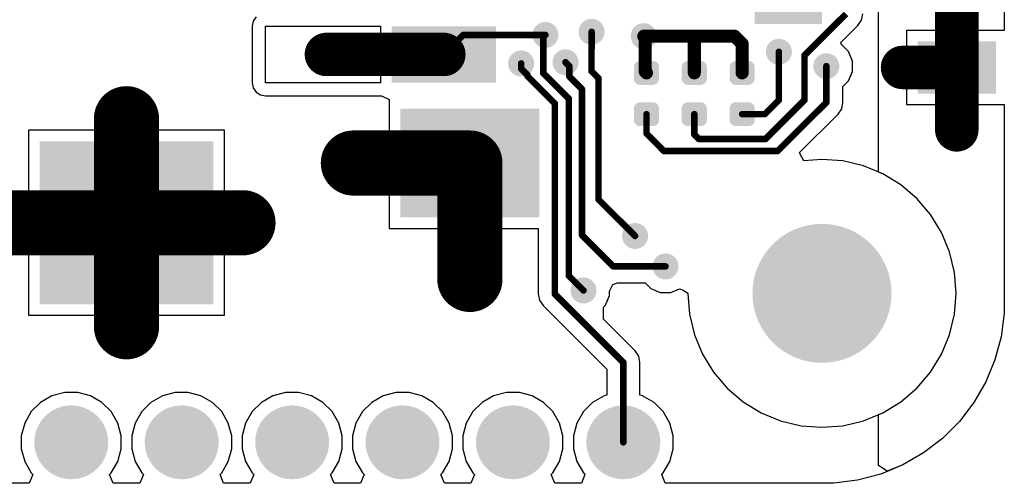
# Model space of a CAD drawing. Header units: inches. Extents: x 0.3 to 40.7, y 0.3 to 25.1.
# Tile 3 of 5: x 18 to 40.7, y 0.3 to 11. Entities that reach past the tile are written whole.
import ezdxf

# ---------------------------------------------------------------- set-up
doc = ezdxf.new("R2010")
doc.units = ezdxf.units.IN
for name, color, linetype in [('Pad Holes', 156, 'Continuous'), ('TOP', 1, 'Continuous'), ('Via Holes', 16, 'Continuous')]:
    doc.layers.add(name, color=color, linetype=linetype)

# ---------------------------------------------------------------- blocks, each defined once
blk = doc.blocks.new('RES_0402_2383')
at = {"layer": 'TOP'}
h = blk.add_hatch(color=1, dxfattribs=at)
edge = h.paths.add_edge_path()
edge.add_arc((-0.34, -0.15), 0.14, 270, 360)
edge.add_line((-0.2, -0.15), (-0.2, 0.15))
edge.add_arc((-0.34, 0.15), 0.14, 0, 90)
edge.add_line((-0.34, 0.29), (-0.61, 0.29))
edge.add_arc((-0.61, 0.15), 0.14, 90, 180)
edge.add_line((-0.75, 0.15), (-0.75, -0.15))
edge.add_arc((-0.61, -0.15), 0.14, 180, 270)
edge.add_line((-0.61, -0.29), (-0.34, -0.29))
h = blk.add_hatch(color=1, dxfattribs=at)
edge = h.paths.add_edge_path()
edge.add_arc((0.34, 0.15), 0.14, 90, 180)
edge.add_line((0.2, 0.15), (0.2, -0.15))
edge.add_arc((0.34, -0.15), 0.14, 180, 270)
edge.add_line((0.34, -0.29), (0.61, -0.29))
edge.add_arc((0.61, -0.15), 0.14, 270, 360)
edge.add_line((0.75, -0.15), (0.75, 0.15))
edge.add_arc((0.61, 0.15), 0.14, 0, 90)
edge.add_line((0.61, 0.29), (0.34, 0.29))
blk = doc.blocks.new('RES_0402_2385')
at = {"layer": 'TOP'}
h = blk.add_hatch(color=1, dxfattribs=at)
edge = h.paths.add_edge_path()
edge.add_arc((-0.34, -0.15), 0.14, 270, 360)
edge.add_line((-0.2, -0.15), (-0.2, 0.15))
edge.add_arc((-0.34, 0.15), 0.14, 0, 90)
edge.add_line((-0.34, 0.29), (-0.61, 0.29))
edge.add_arc((-0.61, 0.15), 0.14, 90, 180)
edge.add_line((-0.75, 0.15), (-0.75, -0.15))
edge.add_arc((-0.61, -0.15), 0.14, 180, 270)
edge.add_line((-0.61, -0.29), (-0.34, -0.29))
h = blk.add_hatch(color=1, dxfattribs=at)
edge = h.paths.add_edge_path()
edge.add_arc((0.34, 0.15), 0.14, 90, 180)
edge.add_line((0.2, 0.15), (0.2, -0.15))
edge.add_arc((0.34, -0.15), 0.14, 180, 270)
edge.add_line((0.34, -0.29), (0.61, -0.29))
edge.add_arc((0.61, -0.15), 0.14, 270, 360)
edge.add_line((0.75, -0.15), (0.75, 0.15))
edge.add_arc((0.61, 0.15), 0.14, 0, 90)
edge.add_line((0.61, 0.29), (0.34, 0.29))
blk = doc.blocks.new('RES_0402_2387')
at = {"layer": 'TOP'}
h = blk.add_hatch(color=1, dxfattribs=at)
edge = h.paths.add_edge_path()
edge.add_arc((-0.34, -0.15), 0.14, 270, 360)
edge.add_line((-0.2, -0.15), (-0.2, 0.15))
edge.add_arc((-0.34, 0.15), 0.14, 0, 90)
edge.add_line((-0.34, 0.29), (-0.61, 0.29))
edge.add_arc((-0.61, 0.15), 0.14, 90, 180)
edge.add_line((-0.75, 0.15), (-0.75, -0.15))
edge.add_arc((-0.61, -0.15), 0.14, 180, 270)
edge.add_line((-0.61, -0.29), (-0.34, -0.29))
h = blk.add_hatch(color=1, dxfattribs=at)
edge = h.paths.add_edge_path()
edge.add_arc((0.34, 0.15), 0.14, 90, 180)
edge.add_line((0.2, 0.15), (0.2, -0.15))
edge.add_arc((0.34, -0.15), 0.14, 180, 270)
edge.add_line((0.34, -0.29), (0.61, -0.29))
edge.add_arc((0.61, -0.15), 0.14, 270, 360)
edge.add_line((0.75, -0.15), (0.75, 0.15))
edge.add_arc((0.61, 0.15), 0.14, 0, 90)
edge.add_line((0.61, 0.29), (0.34, 0.29))
blk = doc.blocks.new('SM04B_SRSS_TB_LF__SN__F_________1_2392')
at = {"layer": 'TOP'}
for points in [[(-3.4, 2.838), (-2.2, 2.838), (-2.2, 1.038), (-3.4, 1.038)], [(2.2, 2.838), (3.4, 2.838), (3.4, 1.038), (2.2, 1.038)], [(-1.8, -1.162), (-1.2, -1.162), (-1.2, -2.712), (-1.8, -2.712)], [(-0.8, -1.162), (-0.2, -1.162), (-0.2, -2.712), (-0.8, -2.712)], [(0.2, -1.162), (0.8, -1.162), (0.8, -2.712), (0.2, -2.712)], [(1.2, -1.162), (1.8, -1.162), (1.8, -2.712), (1.2, -2.712)]]:
    blk.add_hatch(color=1, dxfattribs=at).paths.add_polyline_path(points)
blk = doc.blocks.new('PEC11J_9215F_S0015_2410')
at = {"layer": 'Pad Holes'}
h = blk.add_hatch(color=7, dxfattribs=at)
edge = h.paths.add_edge_path()
edge.add_arc((0, 0), 1.025, 0, 360)
h = blk.add_hatch(color=7, dxfattribs=at)
edge = h.paths.add_edge_path()
edge.add_arc((0, -4.825), 0.775, 180, 360)
edge.add_line((0.775, -4.825), (0.775, -4.175))
edge.add_arc((0, -4.175), 0.775, 0, 180)
edge.add_line((-0.775, -4.175), (-0.775, -4.825))
at = {"layer": 'TOP'}
for points in [[(-3.75, 6.3), (-6.25, 6.3), (-6.25, 9.5), (-3.75, 9.5)], [(3.75, 9.5), (6.25, 9.5), (6.25, 6.3), (3.75, 6.3)], [(-3.15, 8.2), (-1.85, 8.2), (-1.85, 5.8), (-3.15, 5.8)], [(1.85, 8.2), (3.15, 8.2), (3.15, 5.8), (1.85, 5.8)], [(-8.25, 2), (-4.5, 2), (-4.5, -2), (-8.25, -2)], [(4.5, 2), (8.25, 2), (8.25, -2), (4.5, -2)], [(-3.15, -6.1), (-1.85, -6.1), (-1.85, -8.5), (-3.15, -8.5)], [(-0.65, -6.1), (0.65, -6.1), (0.65, -8.5), (-0.65, -8.5)], [(1.85, -6.1), (3.15, -6.1), (3.15, -8.5), (1.85, -8.5)], [(-3.75, -9.5), (-6.25, -9.5), (-6.25, -6.3), (-3.75, -6.3)], [(3.75, -6.3), (6.25, -6.3), (6.25, -9.5), (3.75, -9.5)]]:
    blk.add_hatch(color=1, dxfattribs=at).paths.add_polyline_path(points)
h = blk.add_hatch(color=1, dxfattribs=at)
edge = h.paths.add_edge_path()
edge.add_arc((0, 0), 0.25, 0, 360)
h = blk.add_hatch(color=1, dxfattribs=at)
edge = h.paths.add_edge_path()
edge.add_arc((0, -4.5), 0.25, 0, 360)
blk = doc.blocks.new('PIN_HEADER_2_54___VERT__1_10POS_2412')
at = {"layer": 'Pad Holes'}
h = blk.add_hatch(color=7, dxfattribs=at)
edge = h.paths.add_edge_path()
edge.add_arc((-1.27, 0), 0.5, 0, 360)
h = blk.add_hatch(color=7, dxfattribs=at)
edge = h.paths.add_edge_path()
edge.add_arc((1.27, 0), 0.5, 0, 360)
h = blk.add_hatch(color=7, dxfattribs=at)
edge = h.paths.add_edge_path()
edge.add_arc((3.81, 0), 0.5, 0, 360)
h = blk.add_hatch(color=7, dxfattribs=at)
edge = h.paths.add_edge_path()
edge.add_arc((6.35, 0), 0.5, 0, 360)
h = blk.add_hatch(color=7, dxfattribs=at)
edge = h.paths.add_edge_path()
edge.add_arc((8.89, 0), 0.5, 0, 360)
h = blk.add_hatch(color=7, dxfattribs=at)
edge = h.paths.add_edge_path()
edge.add_arc((11.43, 0), 0.5, 0, 360)
at = {"layer": 'TOP'}
h = blk.add_hatch(color=1, dxfattribs=at)
edge = h.paths.add_edge_path()
edge.add_arc((-1.27, 0), 0.85, 0, 360)
h = blk.add_hatch(color=1, dxfattribs=at)
edge = h.paths.add_edge_path()
edge.add_arc((1.27, 0), 0.85, 0, 360)
h = blk.add_hatch(color=1, dxfattribs=at)
edge = h.paths.add_edge_path()
edge.add_arc((3.81, 0), 0.85, 0, 360)
h = blk.add_hatch(color=1, dxfattribs=at)
edge = h.paths.add_edge_path()
edge.add_arc((6.35, 0), 0.85, 0, 360)
h = blk.add_hatch(color=1, dxfattribs=at)
edge = h.paths.add_edge_path()
edge.add_arc((8.89, 0), 0.85, 0, 360)
h = blk.add_hatch(color=1, dxfattribs=at)
edge = h.paths.add_edge_path()
edge.add_arc((11.43, 0), 0.85, 0, 360)

msp = doc.modelspace()

# ---------------------------------------------------------------- hatches: boundary and pattern name
at = {"layer": 'Pad Holes'}
h = msp.add_hatch(color=7, dxfattribs=at)
edge = h.paths.add_edge_path()
edge.add_arc((36.5, 4.68), 1.6, 0, 360)
at = {"layer": 'TOP'}
h = msp.add_hatch(color=1, dxfattribs=at)
edge = h.paths.add_edge_path()
edge.add_arc((30.137, 10.629), 0.3, 0, 360)
h = msp.add_hatch(color=1, dxfattribs=at)
edge = h.paths.add_edge_path()
edge.add_arc((31.2, 10.7), 0.3, 0, 360)
h = msp.add_hatch(color=1, dxfattribs=at)
edge = h.paths.add_edge_path()
edge.add_arc((32.4, 10.6), 0.3, 0, 360)
h = msp.add_hatch(color=1, dxfattribs=at)
edge = h.paths.add_edge_path()
edge.add_arc((35.508, 10.241), 0.3, 0, 360)
h = msp.add_hatch(color=1, dxfattribs=at)
edge = h.paths.add_edge_path()
edge.add_arc((29.579, 9.973), 0.3, 0, 360)
h = msp.add_hatch(color=1, dxfattribs=at)
edge = h.paths.add_edge_path()
edge.add_arc((30.6, 10), 0.3, 0, 360)
h = msp.add_hatch(color=1, dxfattribs=at)
edge = h.paths.add_edge_path()
edge.add_arc((36.6, 9.91), 0.3, 0, 360)
h = msp.add_hatch(color=1, dxfattribs=at)
edge = h.paths.add_edge_path()
edge.add_arc((32.2, 6), 0.3, 0, 360)
h = msp.add_hatch(color=1, dxfattribs=at)
edge = h.paths.add_edge_path()
edge.add_arc((36.5, 4.68), 1.5, 0, 360)
h = msp.add_hatch(color=1, dxfattribs=at)
edge = h.paths.add_edge_path()
edge.add_arc((32.9, 5.3), 0.3, 0, 360)
h = msp.add_hatch(color=1, dxfattribs=at)
edge = h.paths.add_edge_path()
edge.add_arc((31.014, 4.746), 0.3, 0, 360)
at = {"layer": 'Via Holes'}
h = msp.add_hatch(color=7, dxfattribs=at)
edge = h.paths.add_edge_path()
edge.add_arc((30.137, 10.629), 0.15, 0, 360)
h = msp.add_hatch(color=7, dxfattribs=at)
edge = h.paths.add_edge_path()
edge.add_arc((31.2, 10.7), 0.15, 0, 360)
h = msp.add_hatch(color=7, dxfattribs=at)
edge = h.paths.add_edge_path()
edge.add_arc((32.4, 10.6), 0.15, 0, 360)
h = msp.add_hatch(color=7, dxfattribs=at)
edge = h.paths.add_edge_path()
edge.add_arc((35.508, 10.241), 0.15, 0, 360)
h = msp.add_hatch(color=7, dxfattribs=at)
edge = h.paths.add_edge_path()
edge.add_arc((29.579, 9.973), 0.15, 0, 360)
h = msp.add_hatch(color=7, dxfattribs=at)
edge = h.paths.add_edge_path()
edge.add_arc((30.6, 10), 0.15, 0, 360)
h = msp.add_hatch(color=7, dxfattribs=at)
edge = h.paths.add_edge_path()
edge.add_arc((36.6, 9.91), 0.15, 0, 360)
h = msp.add_hatch(color=7, dxfattribs=at)
edge = h.paths.add_edge_path()
edge.add_arc((32.2, 6), 0.15, 0, 360)
h = msp.add_hatch(color=7, dxfattribs=at)
edge = h.paths.add_edge_path()
edge.add_arc((32.9, 5.3), 0.15, 0, 360)
h = msp.add_hatch(color=7, dxfattribs=at)
edge = h.paths.add_edge_path()
edge.add_arc((31.014, 4.746), 0.15, 0, 360)

# ---------------------------------------------------------------- linework, layer by layer
at = {"layer": 'TOP'}
for p, q in [((37.8, 7.47), (37.8, 17.89)), ((40.694, 14.626), (40.694, 10.734)), ((40.694, 14.626), (40.694, 10.734)), ((37.407, 10.968), (37.436, 11.114)), ((23.417, 10.947), (23.394, 10.83)), ((23.484, 11.046), (23.417, 10.947)), ((37.324, 10.844), (37.407, 10.968)), ((23.394, 10.83), (23.394, 9.53)), ((23.7, 9.53), (23.7, 10.83)), ((23.7, 10.83), (26.346, 10.83)), ((26.346, 10.83), (26.346, 10.28)), ((36.933, 10.452), (37.324, 10.844)), ((39.501, 10.734), (38.447, 10.734)), ((38.447, 10.734), (38.447, 9.98)), ((39.501, 10.734), (38.447, 10.734)), ((38.447, 10.734), (38.447, 9.98)), ((39.501, 9.98), (39.501, 10.734)), ((39.501, 9.98), (39.501, 10.734)), ((40.694, 10.734), (39.701, 10.734)), ((39.701, 10.734), (39.701, 9.88)), ((40.694, 10.734), (39.701, 10.734)), ((39.701, 10.734), (39.701, 9.88)), ((36.94, 10.419), (36.933, 10.452)), ((26.346, 10.28), (27.8, 10.28)), ((27.8, 10.28), (27.8, 10.08)), ((37.109, 10.25), (36.94, 10.419)), ((37.2, 10.029), (37.109, 10.25)), ((27.8, 10.08), (26.346, 10.08)), ((26.346, 10.08), (26.346, 9.53)), ((37.2, 9.791), (37.2, 10.029)), ((38.447, 9.98), (39.501, 9.98)), ((38.447, 9.98), (39.501, 9.98)), ((37.109, 9.57), (37.2, 9.791)), ((39.501, 9.78), (38.447, 9.78)), ((38.447, 9.78), (38.447, 9.026)), ((39.501, 9.78), (38.447, 9.78)), ((38.447, 9.78), (38.447, 9.026)), ((39.501, 9.026), (39.501, 9.78)), ((39.501, 9.026), (39.501, 9.78)), ((39.701, 9.88), (39.701, 9.026)), ((39.701, 9.88), (39.701, 9.026)), ((23.394, 9.53), (23.417, 9.413)), ((26.346, 9.53), (23.7, 9.53)), ((36.982, 9.444), (37.109, 9.57)), ((23.417, 9.413), (23.484, 9.314)), ((23.484, 9.314), (23.583, 9.247)), ((36.982, 9.076), (36.982, 9.444)), ((23.583, 9.247), (23.7, 9.224)), ((23.7, 9.224), (26.346, 9.224)), ((26.346, 9.224), (26.364, 9.228)), ((26.364, 9.228), (26.546, 9.14)), ((26.546, 9.14), (26.546, 7.78)), ((36.953, 8.93), (36.982, 9.076)), ((36.87, 8.806), (36.953, 8.93)), ((38.447, 9.026), (39.501, 9.026)), ((38.447, 9.026), (39.501, 9.026)), ((39.701, 9.026), (40.694, 9.026)), ((39.701, 9.026), (40.694, 9.026)), ((40.694, 9.026), (40.694, 4.5)), ((40.694, 9.026), (40.694, 4.5)), ((35.983, 7.919), (36.87, 8.806)), ((20.4, 8.434), (18.246, 8.434)), ((18.246, 8.434), (18.246, 6.405)), ((20.4, 6.405), (20.4, 8.434)), ((22.754, 8.434), (20.6, 8.434)), ((20.6, 8.434), (20.6, 6.405)), ((22.754, 6.405), (22.754, 8.434)), ((26.546, 7.78), (28.4, 7.78)), ((28.4, 7.78), (28.4, 7.68)), ((35.987, 7.898), (35.983, 7.919)), ((36.079, 7.731), (35.987, 7.898)), ((36.5, 7.765), (36.079, 7.731)), ((36.983, 7.727), (36.5, 7.765)), ((37.453, 7.614), (36.983, 7.727)), ((28.3, 7.58), (26.546, 7.58)), ((26.546, 7.58), (26.546, 6.176)), ((28.3, 6.176), (28.3, 7.58)), ((28.4, 7.68), (28.5, 7.68)), ((28.5, 7.68), (28.5, 6.176)), ((37.9, 7.428), (37.453, 7.614)), ((37.9, 7.428), (37.8, 7.47)), ((38.313, 7.175), (37.9, 7.428)), ((38.313, 7.175), (37.9, 7.428)), ((38.681, 6.861), (38.313, 7.175)), ((38.681, 6.861), (38.313, 7.175)), ((38.995, 6.493), (38.681, 6.861)), ((38.995, 6.493), (38.681, 6.861)), ((18.246, 6.405), (20.4, 6.405)), ((20.6, 6.405), (22.754, 6.405)), ((39.248, 6.08), (38.995, 6.493)), ((39.248, 6.08), (38.995, 6.493)), ((20.4, 6.205), (18.246, 6.205)), ((18.246, 6.205), (18.246, 4.176)), ((20.4, 4.176), (20.4, 6.205)), ((22.754, 6.205), (20.6, 6.205)), ((20.6, 6.205), (20.6, 4.176)), ((22.754, 4.176), (22.754, 6.205)), ((26.546, 6.176), (28.3, 6.176)), ((28.5, 6.176), (29.971, 6.176)), ((29.971, 6.176), (29.971, 4.667)), ((39.434, 5.633), (39.248, 6.08)), ((39.434, 5.633), (39.248, 6.08)), ((39.547, 5.163), (39.434, 5.633)), ((39.547, 5.163), (39.434, 5.633)), ((39.585, 4.68), (39.547, 5.163)), ((39.585, 4.68), (39.547, 5.163)), ((31.614, 4.731), (31.685, 4.885)), ((31.685, 4.885), (31.799, 4.918)), ((31.799, 4.918), (32.434, 4.918)), ((32.434, 4.918), (32.56, 4.791)), ((32.56, 4.791), (32.781, 4.7)), ((33.019, 4.7), (33.223, 4.784)), ((33.223, 4.784), (33.303, 4.753)), ((29.971, 4.667), (30, 4.521)), ((31.523, 4.406), (31.614, 4.627)), ((31.614, 4.627), (31.614, 4.731)), ((32.781, 4.7), (33.019, 4.7)), ((33.303, 4.753), (33.416, 4.685)), ((33.416, 4.685), (33.416, 4.68)), ((33.416, 4.68), (33.454, 4.197)), ((39.547, 4.197), (39.585, 4.68)), ((39.547, 4.197), (39.585, 4.68)), ((30, 4.521), (30.083, 4.397)), ((30.083, 4.397), (31.548, 2.932)), ((31.474, 4.087), (31.476, 4.359)), ((31.476, 4.359), (31.523, 4.406)), ((40.694, 4.5), (40.694, 4.225)), ((40.694, 4.5), (40.694, 4.225)), ((18.246, 4.176), (20.4, 4.176)), ((20.6, 4.176), (22.754, 4.176)), ((32.2, 3.36), (31.474, 4.087)), ((33.454, 4.197), (33.566, 3.727)), ((39.434, 3.727), (39.547, 4.197)), ((39.434, 3.727), (39.547, 4.197)), ((40.694, 4.225), (40.622, 3.68)), ((40.694, 4.225), (40.622, 3.68)), ((33.566, 3.727), (33.752, 3.28)), ((39.248, 3.28), (39.434, 3.727)), ((39.248, 3.28), (39.434, 3.727)), ((40.622, 3.68), (40.48, 3.149)), ((40.622, 3.68), (40.48, 3.149)), ((32.283, 3.236), (32.2, 3.36)), ((32.312, 3.09), (32.283, 3.236)), ((33.752, 3.28), (34.005, 2.867)), ((38.995, 2.867), (39.248, 3.28)), ((38.995, 2.867), (39.248, 3.28)), ((32.312, 2.338), (32.312, 3.09)), ((40.48, 3.149), (40.27, 2.641)), ((40.48, 3.149), (40.27, 2.641)), ((31.548, 2.932), (31.548, 2.338)), ((34.005, 2.867), (34.319, 2.499)), ((38.681, 2.499), (38.995, 2.867)), ((38.681, 2.499), (38.995, 2.867)), ((34.319, 2.499), (34.687, 2.185)), ((38.313, 2.185), (38.681, 2.499)), ((38.313, 2.185), (38.681, 2.499)), ((40.27, 2.641), (39.995, 2.165)), ((40.27, 2.641), (39.995, 2.165)), ((18.786, 2.322), (18.524, 2.17)), ((19.079, 2.4), (18.786, 2.322)), ((19.381, 2.4), (19.079, 2.4)), ((19.674, 2.322), (19.381, 2.4)), ((19.936, 2.17), (19.674, 2.322)), ((21.326, 2.322), (21.064, 2.17)), ((21.619, 2.4), (21.326, 2.322)), ((21.921, 2.4), (21.619, 2.4)), ((22.214, 2.322), (21.921, 2.4)), ((22.476, 2.17), (22.214, 2.322)), ((23.866, 2.322), (23.604, 2.17)), ((24.159, 2.4), (23.866, 2.322)), ((24.461, 2.4), (24.159, 2.4)), ((24.754, 2.322), (24.461, 2.4)), ((25.016, 2.17), (24.754, 2.322)), ((26.406, 2.322), (26.144, 2.17)), ((26.699, 2.4), (26.406, 2.322)), ((27.001, 2.4), (26.699, 2.4)), ((27.294, 2.322), (27.001, 2.4)), ((27.556, 2.17), (27.294, 2.322)), ((28.946, 2.322), (28.684, 2.17)), ((29.239, 2.4), (28.946, 2.322)), ((29.541, 2.4), (29.239, 2.4)), ((29.834, 2.322), (29.541, 2.4)), ((30.096, 2.17), (29.834, 2.322)), ((31.486, 2.322), (31.224, 2.17)), ((31.548, 2.338), (31.486, 2.322)), ((32.374, 2.322), (32.312, 2.338)), ((32.636, 2.17), (32.374, 2.322)), ((18.524, 2.17), (18.31, 1.956)), ((20.15, 1.956), (19.936, 2.17)), ((21.064, 2.17), (20.85, 1.956)), ((22.69, 1.956), (22.476, 2.17)), ((23.604, 2.17), (23.39, 1.956)), ((25.23, 1.956), (25.016, 2.17)), ((26.144, 2.17), (25.93, 1.956)), ((27.77, 1.956), (27.556, 2.17)), ((28.684, 2.17), (28.47, 1.956)), ((30.31, 1.956), (30.096, 2.17)), ((31.224, 2.17), (31.01, 1.956)), ((32.85, 1.956), (32.636, 2.17)), ((34.687, 2.185), (35.1, 1.932)), ((37.9, 1.932), (38.313, 2.185)), ((37.9, 1.932), (38.313, 2.185)), ((39.995, 2.165), (39.66, 1.729)), ((39.995, 2.165), (39.66, 1.729)), ((18.31, 1.956), (18.158, 1.694)), ((20.302, 1.694), (20.15, 1.956)), ((20.85, 1.956), (20.698, 1.694)), ((22.842, 1.694), (22.69, 1.956)), ((23.39, 1.956), (23.238, 1.694)), ((25.382, 1.694), (25.23, 1.956)), ((25.93, 1.956), (25.778, 1.694)), ((27.922, 1.694), (27.77, 1.956)), ((28.47, 1.956), (28.318, 1.694)), ((30.462, 1.694), (30.31, 1.956)), ((31.01, 1.956), (30.858, 1.694)), ((33.002, 1.694), (32.85, 1.956)), ((35.1, 1.932), (35.547, 1.746)), ((37.453, 1.746), (37.9, 1.932)), ((37.8, 1.89), (37.9, 1.932)), ((37.8, 0.715), (37.8, 1.89)), ((18.158, 1.694), (18.08, 1.401)), ((20.38, 1.401), (20.302, 1.694)), ((20.698, 1.694), (20.62, 1.401)), ((22.92, 1.401), (22.842, 1.694)), ((23.238, 1.694), (23.16, 1.401)), ((25.46, 1.401), (25.382, 1.694)), ((25.778, 1.694), (25.7, 1.401)), ((28, 1.401), (27.922, 1.694)), ((28.318, 1.694), (28.24, 1.401)), ((30.54, 1.401), (30.462, 1.694)), ((30.858, 1.694), (30.78, 1.401)), ((33.08, 1.401), (33.002, 1.694)), ((35.547, 1.746), (36.018, 1.633)), ((36.018, 1.633), (36.5, 1.596)), ((36.5, 1.596), (36.983, 1.633)), ((36.983, 1.633), (37.453, 1.746)), ((39.66, 1.729), (39.271, 1.34)), ((39.66, 1.729), (39.271, 1.34)), ((18.08, 1.401), (18.08, 1.099)), ((20.38, 1.099), (20.38, 1.401)), ((20.62, 1.401), (20.62, 1.099)), ((22.92, 1.099), (22.92, 1.401)), ((23.16, 1.401), (23.16, 1.099)), ((25.46, 1.099), (25.46, 1.401)), ((25.7, 1.401), (25.7, 1.099)), ((28, 1.099), (28, 1.401)), ((28.24, 1.401), (28.24, 1.099)), ((30.54, 1.099), (30.54, 1.401)), ((30.78, 1.401), (30.78, 1.099)), ((33.08, 1.099), (33.08, 1.401)), ((39.271, 1.34), (38.835, 1.005)), ((39.271, 1.34), (38.835, 1.005)), ((18.08, 1.099), (18.158, 0.806)), ((20.302, 0.806), (20.38, 1.099)), ((20.62, 1.099), (20.698, 0.806)), ((22.842, 0.806), (22.92, 1.099)), ((23.16, 1.099), (23.238, 0.806)), ((25.382, 0.806), (25.46, 1.099)), ((25.7, 1.099), (25.778, 0.806)), ((27.922, 0.806), (28, 1.099)), ((28.24, 1.099), (28.318, 0.806)), ((30.462, 0.806), (30.54, 1.099)), ((30.78, 1.099), (30.858, 0.806)), ((33.002, 0.806), (33.08, 1.099)), ((38.835, 1.005), (38.359, 0.73)), ((38.835, 1.005), (38.359, 0.73)), ((18.158, 0.806), (18.31, 0.544)), ((20.15, 0.544), (20.302, 0.806)), ((20.698, 0.806), (20.85, 0.544)), ((22.69, 0.544), (22.842, 0.806)), ((23.238, 0.806), (23.39, 0.544)), ((25.23, 0.544), (25.382, 0.806)), ((25.778, 0.806), (25.93, 0.544)), ((27.77, 0.544), (27.922, 0.806)), ((28.318, 0.806), (28.47, 0.544)), ((30.31, 0.544), (30.462, 0.806)), ((30.858, 0.806), (31.01, 0.544)), ((32.85, 0.544), (33.002, 0.806)), ((38, 0.582), (37.8, 0.715)), ((38.359, 0.73), (37.851, 0.52)), ((38.359, 0.73), (38, 0.582)), ((18.348, 0.506), (18.265, 0.306)), ((18.31, 0.544), (18.348, 0.506)), ((20.112, 0.506), (20.15, 0.544)), ((20.195, 0.306), (20.112, 0.506)), ((20.888, 0.506), (20.805, 0.306)), ((20.85, 0.544), (20.888, 0.506)), ((22.652, 0.506), (22.69, 0.544)), ((22.735, 0.306), (22.652, 0.506)), ((23.428, 0.506), (23.345, 0.306)), ((23.39, 0.544), (23.428, 0.506)), ((25.192, 0.506), (25.23, 0.544)), ((25.275, 0.306), (25.192, 0.506)), ((25.968, 0.506), (25.885, 0.306)), ((25.93, 0.544), (25.968, 0.506)), ((27.732, 0.506), (27.77, 0.544)), ((27.815, 0.306), (27.732, 0.506)), ((28.508, 0.506), (28.425, 0.306)), ((28.47, 0.544), (28.508, 0.506)), ((30.272, 0.506), (30.31, 0.544)), ((30.355, 0.306), (30.272, 0.506)), ((31.048, 0.506), (30.965, 0.306)), ((31.01, 0.544), (31.048, 0.506)), ((32.812, 0.506), (32.85, 0.544)), ((32.895, 0.306), (32.812, 0.506)), ((37.851, 0.52), (37.32, 0.378)), ((18.265, 0.306), (17.655, 0.306)), ((20.805, 0.306), (20.195, 0.306)), ((23.345, 0.306), (22.735, 0.306)), ((25.885, 0.306), (25.275, 0.306)), ((28.425, 0.306), (27.815, 0.306)), ((30.965, 0.306), (30.355, 0.306)), ((36.5, 0.306), (32.895, 0.306)), ((36.775, 0.306), (36.5, 0.306)), ((37.32, 0.378), (36.775, 0.306))]:
    msp.add_line(p, q, dxfattribs=at)
for points, const_width in [([(39.601, 9.88), (39.601, 15.48)], 1), ([(36.098, 10.158), (37.054, 11.114)], 0.15), ([(25.1, 10.18), (27.8, 10.18)], 1), ([(27.8, 10.18), (28.249, 10.629)], 0.15), ([(28.249, 10.629), (30.137, 10.629)], 0.15), ([(30.091, 10.583), (30.137, 10.629)], 0.15), ([(30.091, 9.745), (30.091, 10.583)], 0.15), ([(31.2, 10.31), (31.2, 10.7)], 0.15), ([(32.4, 10.6), (34.487, 10.6)], 0.3), ([(32.4, 10.6), (32.432, 10.568)], 0.3), ([(32.432, 9.787), (32.432, 10.568)], 0.3), ([(33.514, 10.6), (33.563, 10.551)], 0.3), ([(33.563, 9.755), (33.563, 10.551)], 0.3), ([(34.487, 10.6), (34.663, 10.424)], 0.3), ([(34.663, 9.755), (34.663, 10.424)], 0.3), ([(31.198, 10.308), (31.2, 10.31)], 0.15), ([(31.198, 9.794), (31.198, 10.308)], 0.15), ([(35.508, 9.128), (35.508, 10.241)], 0.15), ([(36.098, 9.129), (36.098, 10.158)], 0.15), ([(38.353, 9.88), (39.601, 9.88)], 1), ([(39.601, 8.443), (39.601, 9.88)], 1), ([(29.579, 9.851), (29.579, 9.973)], 0.15), ([(30.6, 10), (30.686, 9.914)], 0.15), ([(30.686, 9.676), (30.686, 9.914)], 0.15), ([(36.6, 9.076), (36.6, 9.91)], 0.15), ([(29.579, 9.851), (29.727, 9.703)], 0.15), ([(29.727, 9.678), (29.727, 9.703)], 0.15), ([(29.727, 9.678), (30.353, 9.051)], 0.15), ([(30.091, 9.745), (30.677, 9.159)], 0.15), ([(30.686, 9.676), (30.978, 9.384)], 0.15), ([(31.198, 9.794), (31.358, 9.633)], 0.15), ([(32.432, 9.787), (32.463, 9.755)], 0.3), ([(31.358, 6.842), (31.358, 9.633)], 0.15), ([(20.5, 6.305), (20.5, 8.7)], 1.5), ([(30.978, 6.022), (30.978, 9.384)], 0.15), ([(30.353, 4.667), (30.353, 9.051)], 0.15), ([(30.677, 5.083), (30.677, 9.159)], 0.15), ([(35.184, 8.805), (35.508, 9.128)], 0.15), ([(35.203, 8.234), (36.098, 9.129)], 0.15), ([(35.479, 7.955), (36.6, 9.076)], 0.15), ([(32.463, 8.359), (32.463, 8.805)], 0.15), ([(33.563, 8.337), (33.563, 8.805)], 0.15), ([(34.663, 8.805), (35.184, 8.805)], 0.15), ([(25.72, 7.68), (28.4, 7.68)], 1.5), ([(28.4, 5), (28.4, 7.68)], 1.5), ([(32.463, 8.359), (32.866, 7.955)], 0.15), ([(33.563, 8.337), (33.665, 8.234)], 0.15), ([(33.665, 8.234), (35.203, 8.234)], 0.15), ([(32.866, 7.955), (35.479, 7.955)], 0.15), ([(17.82, 6.305), (20.5, 6.305)], 1.5), ([(20.5, 6.305), (23.18, 6.305)], 1.5), ([(20.5, 3.91), (20.5, 6.305)], 1.5), ([(31.358, 6.842), (32.2, 6)], 0.15), ([(30.978, 6.022), (31.7, 5.3)], 0.15), ([(31.7, 5.3), (32.9, 5.3)], 0.15), ([(30.677, 5.083), (31.014, 4.746)], 0.15), ([(30.353, 4.667), (31.93, 3.09)], 0.15), ([(31.93, 1.25), (31.93, 3.09)], 0.15)]:
    msp.add_lwpolyline(points, dxfattribs=dict(at, const_width=const_width))
for points, const_width in [([(24.85, 10.18, 1), (25.35, 10.18, 1)], 0.5), ([(27.55, 10.18, 1), (28.05, 10.18, 1)], 0.5), ([(28.212, 10.629, 1), (28.287, 10.629, 1)], 0.075), ([(28.212, 10.629, 1), (28.287, 10.629, 1)], 0.075), ([(30.053, 10.583, 1), (30.128, 10.583, 1)], 0.075), ([(30.053, 10.583, 1), (30.128, 10.583, 1)], 0.075), ([(30.1, 10.629, 1), (30.175, 10.629, 1)], 0.075), ([(30.1, 10.629, 1), (30.175, 10.629, 1)], 0.075), ([(31.163, 10.7, 1), (31.238, 10.7, 1)], 0.075), ([(32.325, 10.6, 1), (32.475, 10.6, 1)], 0.15), ([(32.325, 10.6, 1), (32.475, 10.6, 1)], 0.15), ([(32.357, 10.568, 1), (32.507, 10.568, 1)], 0.15), ([(32.357, 10.568, 1), (32.507, 10.568, 1)], 0.15), ([(33.439, 10.6, 1), (33.589, 10.6, 1)], 0.15), ([(33.488, 10.551, 1), (33.638, 10.551, 1)], 0.15), ([(33.488, 10.551, 1), (33.638, 10.551, 1)], 0.15), ([(34.412, 10.6, 1), (34.562, 10.6, 1)], 0.15), ([(34.412, 10.6, 1), (34.562, 10.6, 1)], 0.15), ([(34.588, 10.424, 1), (34.738, 10.424, 1)], 0.15), ([(34.588, 10.424, 1), (34.738, 10.424, 1)], 0.15), ([(27.763, 10.18, 1), (27.838, 10.18, 1)], 0.075), ([(31.16, 10.308, 1), (31.236, 10.308, 1)], 0.075), ([(31.16, 10.308, 1), (31.236, 10.308, 1)], 0.075), ([(31.163, 10.31, 1), (31.238, 10.31, 1)], 0.075), ([(31.163, 10.31, 1), (31.238, 10.31, 1)], 0.075), ([(35.47, 10.241, 1), (35.545, 10.241, 1)], 0.075), ([(36.061, 10.158, 1), (36.136, 10.158, 1)], 0.075), ([(36.061, 10.158, 1), (36.136, 10.158, 1)], 0.075), ([(38.103, 9.88, 1), (38.603, 9.88, 1)], 0.5), ([(39.351, 9.88, 1), (39.851, 9.88, 1)], 0.5), ([(39.351, 9.88, 1), (39.851, 9.88, 1)], 0.5), ([(39.351, 9.88, 1), (39.851, 9.88, 1)], 0.5), ([(29.542, 9.973, 1), (29.617, 9.973, 1)], 0.075), ([(30.562, 10, 1), (30.638, 10, 1)], 0.075), ([(30.649, 9.914, 1), (30.724, 9.914, 1)], 0.075), ([(30.649, 9.914, 1), (30.724, 9.914, 1)], 0.075), ([(36.563, 9.91, 1), (36.638, 9.91, 1)], 0.075), ([(29.542, 9.851, 1), (29.617, 9.851, 1)], 0.075), ([(29.542, 9.851, 1), (29.617, 9.851, 1)], 0.075), ([(29.689, 9.703, 1), (29.764, 9.703, 1)], 0.075), ([(29.689, 9.703, 1), (29.764, 9.703, 1)], 0.075), ([(29.689, 9.678, 1), (29.764, 9.678, 1)], 0.075), ([(29.689, 9.678, 1), (29.764, 9.678, 1)], 0.075), ([(30.053, 9.745, 1), (30.128, 9.745, 1)], 0.075), ([(30.053, 9.745, 1), (30.128, 9.745, 1)], 0.075), ([(30.649, 9.676, 1), (30.724, 9.676, 1)], 0.075), ([(30.649, 9.676, 1), (30.724, 9.676, 1)], 0.075), ([(31.16, 9.794, 1), (31.236, 9.794, 1)], 0.075), ([(31.16, 9.794, 1), (31.236, 9.794, 1)], 0.075), ([(32.357, 9.787, 1), (32.507, 9.787, 1)], 0.15), ([(32.357, 9.787, 1), (32.507, 9.787, 1)], 0.15), ([(32.388, 9.755, 1), (32.538, 9.755, 1)], 0.15), ([(33.488, 9.755, 1), (33.638, 9.755, 1)], 0.15), ([(34.588, 9.755, 1), (34.738, 9.755, 1)], 0.15), ([(31.321, 9.633, 1), (31.396, 9.633, 1)], 0.075), ([(31.321, 9.633, 1), (31.396, 9.633, 1)], 0.075), ([(20.125, 8.7, 1), (20.875, 8.7, 1)], 0.75), ([(30.94, 9.384, 1), (31.015, 9.384, 1)], 0.075), ([(30.94, 9.384, 1), (31.015, 9.384, 1)], 0.075), ([(30.315, 9.051, 1), (30.39, 9.051, 1)], 0.075), ([(30.315, 9.051, 1), (30.39, 9.051, 1)], 0.075), ([(30.639, 9.159, 1), (30.715, 9.159, 1)], 0.075), ([(30.639, 9.159, 1), (30.715, 9.159, 1)], 0.075), ([(35.47, 9.128, 1), (35.545, 9.128, 1)], 0.075), ([(35.47, 9.128, 1), (35.545, 9.128, 1)], 0.075), ([(36.061, 9.129, 1), (36.136, 9.129, 1)], 0.075), ([(36.061, 9.129, 1), (36.136, 9.129, 1)], 0.075), ([(36.563, 9.076, 1), (36.638, 9.076, 1)], 0.075), ([(36.563, 9.076, 1), (36.638, 9.076, 1)], 0.075), ([(32.426, 8.805, 1), (32.501, 8.805, 1)], 0.075), ([(33.526, 8.805, 1), (33.601, 8.805, 1)], 0.075), ([(34.626, 8.805, 1), (34.701, 8.805, 1)], 0.075), ([(35.147, 8.805, 1), (35.222, 8.805, 1)], 0.075), ([(35.147, 8.805, 1), (35.222, 8.805, 1)], 0.075), ([(39.351, 8.443, 1), (39.851, 8.443, 1)], 0.5), ([(25.345, 7.68, 1), (26.095, 7.68, 1)], 0.75), ([(28.025, 7.68, 1), (28.775, 7.68, 1)], 0.75), ([(28.025, 7.68, 1), (28.775, 7.68, 1)], 0.75), ([(32.426, 8.359, 1), (32.501, 8.359, 1)], 0.075), ([(32.426, 8.359, 1), (32.501, 8.359, 1)], 0.075), ([(33.526, 8.337, 1), (33.601, 8.337, 1)], 0.075), ([(33.526, 8.337, 1), (33.601, 8.337, 1)], 0.075), ([(33.628, 8.234, 1), (33.703, 8.234, 1)], 0.075), ([(33.628, 8.234, 1), (33.703, 8.234, 1)], 0.075), ([(35.166, 8.234, 1), (35.241, 8.234, 1)], 0.075), ([(35.166, 8.234, 1), (35.241, 8.234, 1)], 0.075), ([(32.829, 7.955, 1), (32.904, 7.955, 1)], 0.075), ([(32.829, 7.955, 1), (32.904, 7.955, 1)], 0.075), ([(35.442, 7.955, 1), (35.517, 7.955, 1)], 0.075), ([(35.442, 7.955, 1), (35.517, 7.955, 1)], 0.075), ([(17.445, 6.305, 1), (18.195, 6.305, 1)], 0.75), ([(20.125, 6.305, 1), (20.875, 6.305, 1)], 0.75), ([(20.125, 6.305, 1), (20.875, 6.305, 1)], 0.75), ([(20.125, 6.305, 1), (20.875, 6.305, 1)], 0.75), ([(20.125, 6.305, 1), (20.875, 6.305, 1)], 0.75), ([(22.805, 6.305, 1), (23.555, 6.305, 1)], 0.75), ([(31.321, 6.842, 1), (31.396, 6.842, 1)], 0.075), ([(31.321, 6.842, 1), (31.396, 6.842, 1)], 0.075), ([(30.94, 6.022, 1), (31.015, 6.022, 1)], 0.075), ([(30.94, 6.022, 1), (31.015, 6.022, 1)], 0.075), ([(32.162, 6, 1), (32.237, 6, 1)], 0.075), ([(28.025, 5, 1), (28.775, 5, 1)], 0.75), ([(31.662, 5.3, 1), (31.738, 5.3, 1)], 0.075), ([(31.662, 5.3, 1), (31.738, 5.3, 1)], 0.075), ([(32.862, 5.3, 1), (32.938, 5.3, 1)], 0.075), ([(30.639, 5.083, 1), (30.715, 5.083, 1)], 0.075), ([(30.639, 5.083, 1), (30.715, 5.083, 1)], 0.075), ([(30.977, 4.746, 1), (31.052, 4.746, 1)], 0.075), ([(20.125, 3.91, 1), (20.875, 3.91, 1)], 0.75), ([(30.315, 4.667, 1), (30.39, 4.667, 1)], 0.075), ([(30.315, 4.667, 1), (30.39, 4.667, 1)], 0.075), ([(31.893, 3.09, 1), (31.968, 3.09, 1)], 0.075), ([(31.893, 3.09, 1), (31.968, 3.09, 1)], 0.075), ([(31.893, 1.25, 1), (31.968, 1.25, 1)], 0.075)]:
    msp.add_lwpolyline(points, format="xyb", close=True, dxfattribs=dict(at, const_width=const_width))

# ---------------------------------------------------------------- block references
for name, p, rotation in [('PEC11J_9215F_S0015_2410', (20.5, 12.68), 90), ('SM04B_SRSS_TB_LF__SN__F_________1_2392', (37.663, 12.68), 270), ('RES_0402_2385', (32.463, 9.28), 270), ('RES_0402_2387', (33.563, 9.28), 270), ('RES_0402_2383', (34.663, 9.28), 270)]:
    msp.add_blockref(name, p, dxfattribs=dict(rotation=rotation))
msp.add_blockref('PIN_HEADER_2_54___VERT__1_10POS_2412', (20.5, 1.25))

doc.saveas('drawing.dxf')
